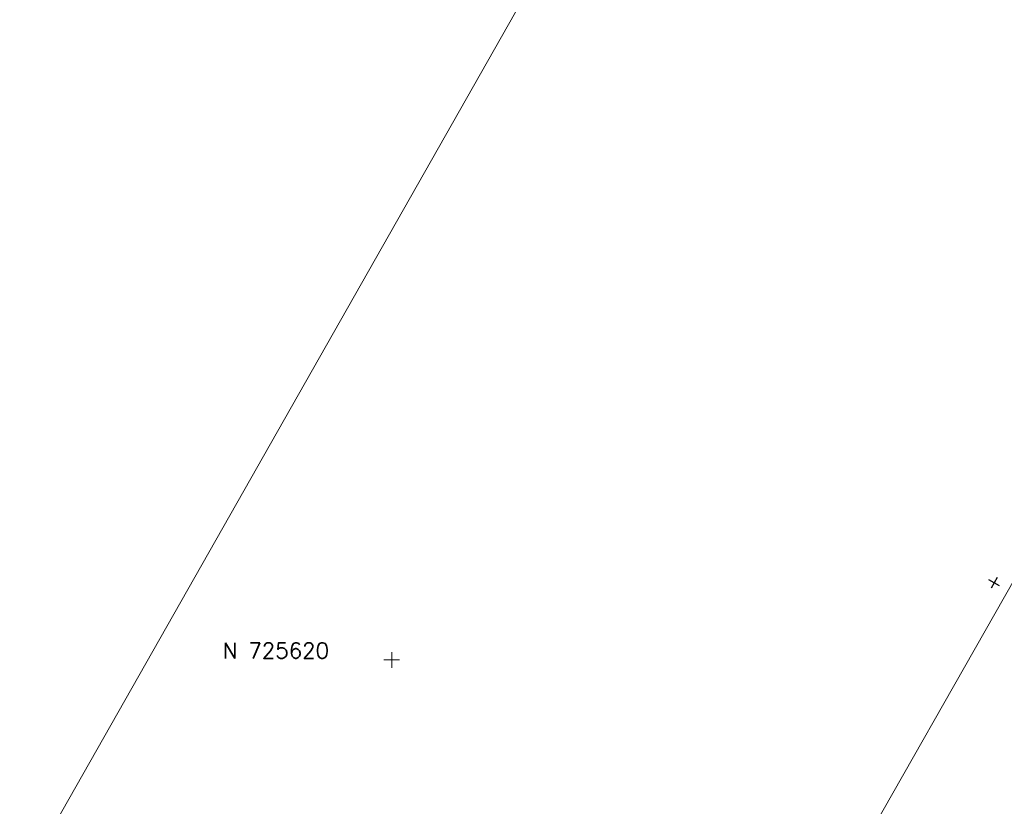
# Model space of a CAD drawing. Header units: metres. Extents: x 526783 to 527427, y 725511 to 725696.
# Tile 9 of 12: x 526955 to 526968, y 725618 to 725628. Entities that reach past the tile are written whole.
import ezdxf

# ---------------------------------------------------------------- set-up
doc = ezdxf.new("R2010")
doc.units = ezdxf.units.M
doc.layers.add('Grid', color=8, linetype='Continuous', lineweight=9)
doc.layers.add('Text', color=7, linetype='Continuous', lineweight=9)
doc.layers.add('Plot Frames', color=1, linetype='Continuous', lineweight=9, plot=False)
doc.layers.add('Topo_Points', color=97, linetype='Continuous')
doc.styles.get("Standard").update_dxf_attribs({"font": 'simplex.shx'})

msp = doc.modelspace()

# ---------------------------------------------------------------- linework, layer by layer
at = {"layer": 'Grid', "color": 8}
for p, q in [((526960, 725620.1), (526960, 725619.9)), ((526960.1, 725620), (526959.9, 725620))]:
    msp.add_line(p, q, dxfattribs=at)
at = {"layer": 'Plot Frames'}
msp.add_lwpolyline([(526955.257, 725617.129), (526980.474, 725602.807), (526998.536, 725634.609), (526973.32, 725648.931)], close=True, dxfattribs=at)
at = {"layer": 'Text', "color": 1}
msp.add_lwpolyline([(526963.911, 725613.954), (526964.223, 725613.49), (526963.788, 725613.736), (527008.535, 725692.354), (527008.969, 725692.107), (527008.411, 725692.137)], dxfattribs=at)
at = {"layer": 'Topo_Points'}
for p, q in [((526967.746, 725620.943), (526967.611, 725621.02)), ((526967.717, 725621.049), (526967.64, 725620.914))]:
    msp.add_line(p, q, dxfattribs=at)

# ---------------------------------------------------------------- texts
at = {"layer": 'Grid', "color": 8}
msp.add_text('N 725620', height=0.2, dxfattribs=at).set_placement((526957.846, 725620.02))

doc.saveas('drawing.dxf')
